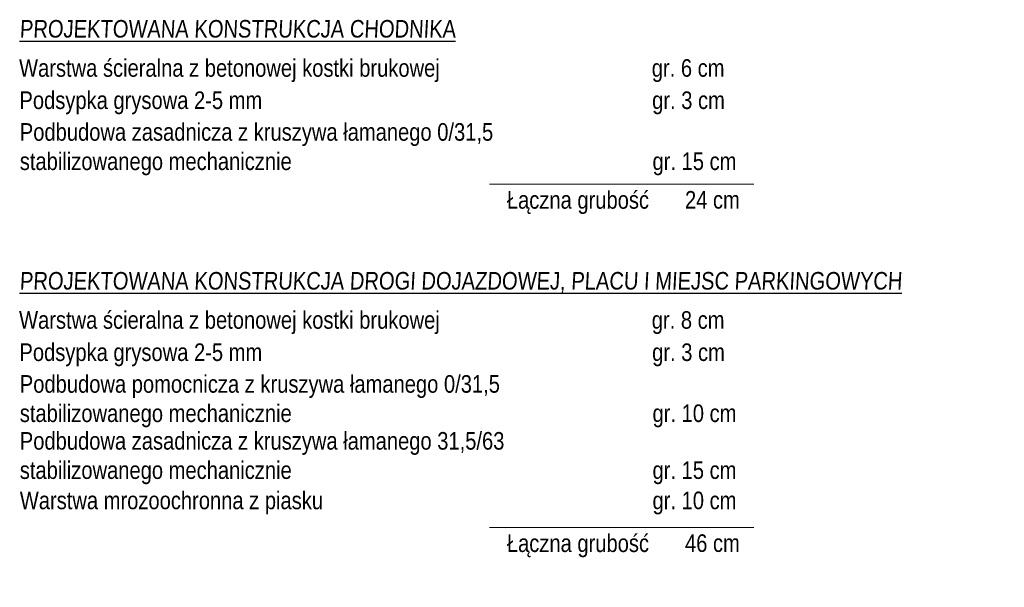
# Model space of a CAD drawing. Header units: metres. Extents: x 45702 to 45878, y -49323 to -49219.
# Tile 22 of 35: x 45787.49 to 45794.49, y -49295.72 to -49291.68. Entities that reach past the tile are written whole.
import ezdxf

# ---------------------------------------------------------------- set-up
doc = ezdxf.new("R2010")
doc.units = ezdxf.units.M
doc.layers.add('_wymiary', color=7, linetype='Continuous', lineweight=13)
doc.layers.add('OPISY', color=7, linetype='Continuous')
doc.styles.add('znakn', font='ARIALN.TTF')

msp = doc.modelspace()

# ---------------------------------------------------------------- linework, layer by layer
at = {"layer": '_wymiary', "ltscale": 0.5}
for p, q in [((45790.8315307, -49292.8489348), (45792.7116219, -49292.8489348)), ((45790.8315307, -49295.2902669), (45792.7116219, -49295.2902669))]:
    msp.add_line(p, q, dxfattribs=at)

# ---------------------------------------------------------------- texts
at = {"layer": 'OPISY', "style": 'znakn', "oblique": 3}
for s, p in [('%%UPROJEKTOWANA KONSTRUKCJA CHODNIKA', (45787.4879889, -49291.8060193)), ('%%UPROJEKTOWANA KONSTRUKCJA DROGI DOJAZDOWEJ, PLACU I MIEJSC PARKINGOWYCH', (45787.4879889, -49293.5979608))]:
    msp.add_text(s, height=0.125, dxfattribs=at).set_placement(p)
at = {"layer": 'OPISY', "char_height": 0.125, "style": 'znakn'}
for s, insert, width, attachment_point in [('\\pxql;Warstwa ścieralna z betonowej kostki brukowej^I ^I^I^Igr. 6 cm', (45792.6638578, -49291.9595294), 5.17925154, 3), ('\\A1;\\pxql;Podsypka grysowa 2-5 mm^I^I^I^I^I^Igr. 3 cm', (45792.6665104, -49292.1888673), 5.17925154, 3), ('\\pxt36;Podbudowa zasadnicza z kruszywa łamanego 0/31,5\\Pstabilizowanego mechanicznie^Igr. 15 cm        ', (45787.4899114, -49292.4145263), 5.298428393, 1), ('Łączna grubość', (45790.9540982, -49292.8978611), 1.495929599, 1), ('24 cm', (45792.2208793, -49292.8972344), 4.785210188, 1), ('\\pxql;Warstwa ścieralna z betonowej kostki brukowej^I ^I^I^Igr. 8 cm', (45792.6638578, -49293.7514709), 5.17925154, 3), ('\\A1;\\pxql;Podsypka grysowa 2-5 mm^I^I^I^I^I^Igr. 3 cm', (45792.6665104, -49293.9808088), 5.17925154, 3), ('\\pxt36;Podbudowa pomocnicza z kruszywa łamanego 0/31,5\\Pstabilizowanego mechanicznie^Igr. 10 cm        ', (45787.4899114, -49294.2064678), 5.298428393, 1), ('\\pxt36;Podbudowa zasadnicza z kruszywa łamanego 31,5/63\\Pstabilizowanego mechanicznie^Igr. 15 cm        ', (45787.4899114, -49294.6111605), 5.298428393, 1), ('\\pxt36;Warstwa mrozoochronna z piasku^Igr. 10 cm        ', (45787.4899114, -49295.0346761), 5.298428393, 1), ('Łączna grubość', (45790.9540982, -49295.3391932), 1.495929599, 1), ('46 cm', (45792.2208793, -49295.3385665), 4.785210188, 1)]:
    msp.add_mtext(s, dxfattribs=dict(at, insert=insert, width=width, attachment_point=attachment_point))

doc.saveas('drawing.dxf')
